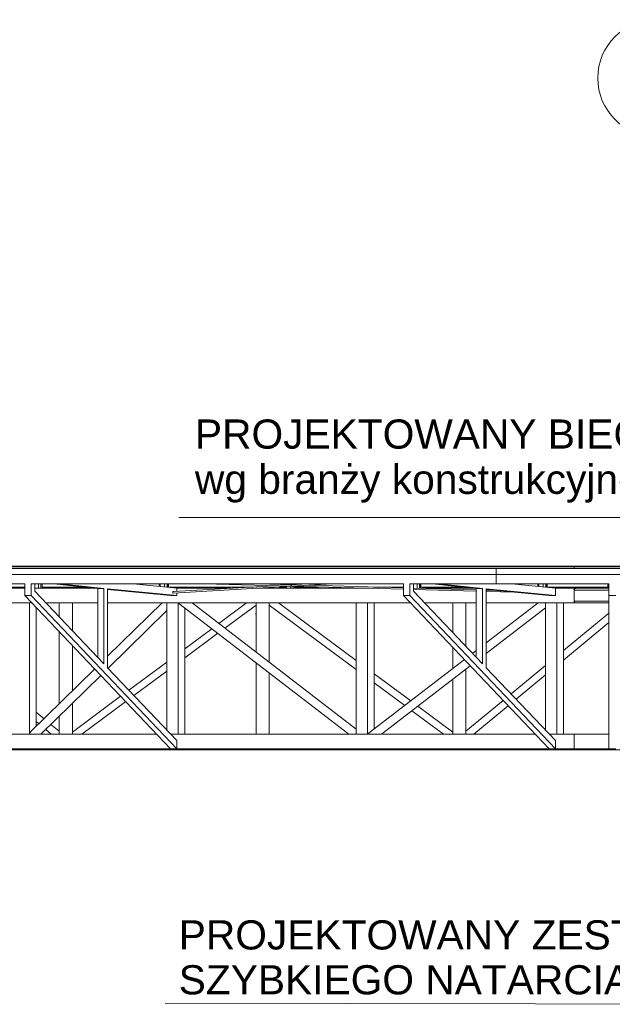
# Model space of a CAD drawing. Header units: centimetres. Extents: x -1103 to 10505, y -997 to 1780.
# Tile 39 of 102: x 8003 to 8410, y 683 to 1358. Entities that reach past the tile are written whole.
import ezdxf
from ezdxf.enums import TextEntityAlignment as Align

# ---------------------------------------------------------------- set-up
doc = ezdxf.new("R2010")
doc.units = ezdxf.units.CM
doc.header["$LTSCALE"] = 0.1
doc.header["$MEASUREMENT"] = 0
for name, color, linetype in [('2_lądowisko_IFC.ISTN', 7, 'Continuous'), ('2_stropy.K_IR', 7, 'Continuous'), ('3_lądowisko.K_IR', 7, 'Continuous'), ('3_opisy.K_IR', 7, 'Continuous'), ('4_osie.ISTN', 7, 'Continuous')]:
    doc.layers.add(name, color=color, linetype=linetype)
doc.styles.add('GENERATED_STYLE_1', font='txt')

# ---------------------------------------------------------------- blocks, each defined once
blk = doc.blocks.new('ElemPrzekroju_678_2', base_point=(10358.23, -421.51))
at = {"layer": '3_lądowisko.K_IR', "color": 7, "linetype": 'Continuous', "lineweight": 15}
for p, q in [((8239.73, 983.79), (8372.45, 983.79)), ((8372.45, 983.79), (8641.5, 983.79)), ((8641.5, 983.79), (8774.22, 983.79)), ((8774.22, 983.79), (9043.14, 983.79)), ((9043.14, 983.79), (9179.58, 983.79))]:
    blk.add_line(p, q, dxfattribs=at)
blk = doc.blocks.new('ElemPrzekroju_681_2', base_point=(10358.23, -421.51))
at = {"layer": '3_lądowisko.K_IR', "color": 7, "linetype": 'Continuous', "lineweight": 15}
for p, q in [((8366.09, 983.79), (8383.41, 983.79)), ((8383.41, 983.29), (8366.09, 983.29)), ((8383.41, 983.79), (9035.77, 983.79)), ((8383.41, 983.79), (8383.41, 983.29)), ((9035.77, 983.79), (9035.77, 983.29))]:
    blk.add_line(p, q, dxfattribs=at)
blk = doc.blocks.new('ElemPrzekroju_697_2', base_point=(10358.23, -421.51))
at = {"layer": '2_stropy.K_IR', "color": 7, "linetype": 'Continuous', "lineweight": 9}
for p, q in [((7292.1, 982.04), (7671.91, 982.04)), ((7292.1, 978.04), (7292.1, 982.04)), ((7671.91, 982.04), (8329.81, 982.04)), ((7671.91, 978.04), (7671.91, 982.04)), ((8329.81, 982.04), (8407.1, 982.04)), ((8329.81, 978.04), (8329.81, 982.04)), ((7292.1, 978.04), (7671.91, 978.04)), ((7671.91, 978.04), (8329.81, 978.04)), ((8329.81, 978.04), (8407.1, 978.04))]:
    blk.add_line(p, q, dxfattribs=at)
blk = doc.blocks.new('ElemPrzekroju_708_2', base_point=(10358.23, -421.51))
at = {"layer": '3_lądowisko.K_IR', "color": 7, "linetype": 'Continuous', "lineweight": 15}
for p, q in [((7808.33, 983.79), (7818.32, 983.79)), ((7818.32, 983.29), (7808.33, 983.29)), ((7818.32, 983.79), (8366.09, 983.79)), ((7818.32, 983.79), (7818.32, 983.29)), ((7818.32, 983.29), (8366.09, 983.29))]:
    blk.add_line(p, q, dxfattribs=at)
blk = doc.blocks.new('ElemPrzekroju_731_2', base_point=(10358.23, -421.51))
at = {"layer": '2_lądowisko_IFC.ISTN', "color": 252, "linetype": 'Continuous', "lineweight": 9}
for p, q in [((8329.81, 971.49), (8329.81, 978.04)), ((8006.45, 971.49), (7750.97, 971.49)), ((7895.8, 968.49), (8006.45, 968.49)), ((7956.76, 969.39), (8006.45, 969.39)), ((8006.45, 963.49), (8006.45, 971.49)), ((8266.27, 971.49), (8010.78, 971.49)), ((8010.78, 963.49), (8010.78, 971.49)), ((8013.28, 966.51), (8013.28, 971.49)), ((8013.28, 968.49), (8015.82, 968.49)), ((8013.28, 968.49), (8056.39, 968.49)), ((8013.28, 966.51), (8060.78, 916.64)), ((8015.82, 968.49), (8015.82, 971.49)), ((8015.82, 968.49), (8016.73, 968.49)), ((8016.73, 968.49), (8017.45, 968.49)), ((8017.45, 968.49), (8017.45, 971.49)), ((8017.45, 968.49), (8018.25, 968.49)), ((8018.25, 968.49), (8018.25, 971.49)), ((8018.25, 968.49), (8018.37, 968.49)), ((8018.37, 968.49), (8018.37, 971.49)), ((8018.37, 969.39), (8047.39, 969.39)), ((8026.39, 971.49), (8056.45, 968.48)), ((8030.72, 971.49), (8060.78, 968.48)), ((8056.45, 921.18), (8056.45, 968.48)), ((8060.78, 968.48), (8056.45, 968.48)), ((8060.78, 916.64), (8060.78, 968.48)), ((8063.28, 914.01), (8063.28, 968.23)), ((8063.28, 968.23), (8110.78, 963.48)), ((8063.28, 967.8), (8106.45, 963.48)), ((8080.78, 971.49), (8110.78, 968.49)), ((8098.74, 969.69), (8098.74, 971.49)), ((8099.3, 969.64), (8099.3, 971.49)), ((8102.42, 969.32), (8102.42, 971.49)), ((8104.06, 969.16), (8104.06, 971.49)), ((8104.86, 969.08), (8104.86, 971.49)), ((8104.98, 969.07), (8104.98, 971.49)), ((8104.98, 969.39), (8163.32, 969.39)), ((8107.99, 965.77), (8108.08, 966.11)), ((8108.06, 965.4), (8107.99, 965.77)), ((8108.29, 966.24), (8108.08, 966.11)), ((8108.27, 965.24), (8189.5, 969.89)), ((8108.29, 966.24), (8177.62, 970.21)), ((8110.78, 966.38), (8110.78, 968.49)), ((8110.78, 968.49), (8147.6, 968.49)), ((8189.5, 969.89), (8129.61, 971.49)), ((8165.02, 968.49), (8242.01, 968.49)), ((8189.52, 970.89), (8167.04, 971.49)), ((8180.73, 969.39), (8185.35, 969.39)), ((8185.35, 971), (8185.35, 971.49)), ((8185.35, 968.49), (8185.35, 969.65)), ((8185.35, 968.49), (8185.91, 968.49)), ((8185.91, 970.98), (8185.91, 971.49)), ((8185.91, 968.49), (8185.91, 969.68)), ((8185.91, 968.49), (8189.02, 968.49)), ((8189.02, 970.9), (8189.02, 971.49)), ((8189.02, 968.49), (8189.02, 969.86)), ((8189.02, 968.49), (8189.93, 968.49)), ((8189.31, 970.76), (8189.21, 970.42)), ((8189.21, 970.42), (8189.29, 970.06)), ((8189.29, 970.06), (8189.5, 969.89)), ((8189.52, 970.89), (8189.31, 970.76)), ((8189.5, 969.89), (8217.41, 971.49)), ((8266.27, 967.84), (8189.5, 969.89)), ((8189.52, 970.89), (8200, 971.49)), ((8189.93, 968.49), (8190.66, 968.49)), ((8190.66, 970.95), (8190.66, 971.49)), ((8190.66, 968.49), (8190.66, 969.86)), ((8190.66, 968.49), (8191.46, 968.49)), ((8191.46, 971), (8191.46, 971.49)), ((8191.46, 968.49), (8191.46, 969.84)), ((8191.46, 968.49), (8191.58, 968.49)), ((8191.58, 971.01), (8191.58, 971.49)), ((8191.58, 968.49), (8191.58, 969.83)), ((8191.58, 969.39), (8208.29, 969.39)), ((8266.27, 968.84), (8201.4, 970.57)), ((8245.73, 969.39), (8266.27, 969.39)), ((8266.27, 963.49), (8266.27, 971.49)), ((8329.81, 971.49), (8270.6, 971.49)), ((8270.6, 963.49), (8270.6, 971.49)), ((8273.1, 966.51), (8273.1, 971.49)), ((8316.26, 967.5), (8273.1, 968.66)), ((8316.26, 966.51), (8273.1, 967.66)), ((8273.1, 966.51), (8320.59, 916.64)), ((8275.63, 968.59), (8275.63, 971.49)), ((8277.27, 968.55), (8277.27, 971.49)), ((8278.07, 968.52), (8278.07, 971.49)), ((8278.19, 968.52), (8278.19, 971.49)), ((8278.19, 969.39), (8307.21, 969.39)), ((8279.45, 968.49), (8316.2, 968.49)), ((8286.2, 971.49), (8316.26, 968.48)), ((8290.53, 971.49), (8320.59, 968.48)), ((8320.59, 968.48), (8316.26, 968.48)), ((8316.26, 921.18), (8316.26, 968.48)), ((8320.59, 916.64), (8320.59, 968.48)), ((8323.09, 968.23), (8370.59, 963.48)), ((8323.09, 914.01), (8323.09, 968.23)), ((8323.09, 967.8), (8366.26, 963.48)), ((8329.59, 967.15), (8323.09, 967.32)), ((8343.22, 965.79), (8323.09, 966.32)), ((8407.1, 971.49), (8329.81, 971.49)), ((8340.59, 971.49), (8370.59, 968.49)), ((8358.56, 969.69), (8358.56, 971.49)), ((8359.11, 969.64), (8359.11, 971.49)), ((8362.23, 969.32), (8362.23, 971.49)), ((8363.87, 969.16), (8363.87, 971.49)), ((8364.67, 969.08), (8364.67, 971.49)), ((8364.79, 969.07), (8364.79, 971.49)), ((8364.79, 969.39), (8406.61, 969.39)), ((8370.59, 963.48), (8370.59, 968.49)), ((8370.59, 968.49), (8383.4, 968.49)), ((8383.4, 968.49), (8385.32, 968.49)), ((8383.4, 967.29), (8383.4, 968.49)), ((8383.96, 968.14), (8383.4, 967.29)), ((8383.4, 967.29), (8383.4, 959.69)), ((8383.4, 967.29), (8407.1, 967.29)), ((8385.32, 968.49), (8383.96, 968.14)), ((8385.32, 968.49), (8407.1, 968.49)), ((8406.61, 968.49), (8406.61, 971.49)), ((8406.61, 968.49), (8406.96, 968.49)), ((8406.96, 968.49), (8407.1, 968.49)), ((8407.1, 963.49), (8407.1, 971.49)), ((8006.45, 963.49), (8106.45, 858.49)), ((8010.78, 963.49), (8006.45, 963.49)), ((8010.78, 963.49), (8110.78, 858.49)), ((8106.45, 963.48), (8110.78, 963.48)), ((8108.27, 965.24), (8108.06, 965.4)), ((8110.78, 963.48), (8110.78, 965.38)), ((8266.27, 963.49), (8366.26, 858.49)), ((8270.6, 963.49), (8266.27, 963.49)), ((8270.6, 963.49), (8370.59, 858.49)), ((8366.26, 963.48), (8370.59, 963.48)), ((8383.4, 959.69), (8407.1, 959.69)), ((8383.4, 959.69), (8383.96, 958.84)), ((8383.4, 958.49), (8383.4, 959.69)), ((8407.1, 963.49), (8407.1, 858.49)), ((8412.1, 963.49), (8407.1, 963.49)), ((7895.8, 958.49), (8011.21, 958.49)), ((8009.7, 958.49), (8009.7, 868.49)), ((8014.2, 955.35), (8014.2, 873.77)), ((8020.92, 958.49), (8056.45, 958.49)), ((8030.1, 948.86), (8030.1, 958.49)), ((8039.1, 939.4), (8039.1, 958.49)), ((8063.28, 921.88), (8100.63, 958.49)), ((8063.28, 958.49), (8271.03, 958.49)), ((8063.6, 913.67), (8103.93, 953.2)), ((8103.93, 958.49), (8103.93, 871.33)), ((8111.72, 958.49), (8111.72, 868.49)), ((8112.09, 958.37), (8112.06, 958.49)), ((8112.22, 958.17), (8112.09, 958.37)), ((8228.72, 868.49), (8112.22, 958.17)), ((8116.22, 955.08), (8116.22, 868.49)), ((8121.36, 958.49), (8121.31, 958.49)), ((8233.84, 871.91), (8121.36, 958.49)), ((8139.65, 944.41), (8158.65, 958.49)), ((8143.77, 941.24), (8165.1, 957.04)), ((8165.1, 924.82), (8165.1, 958.49)), ((8174.1, 917.89), (8174.1, 958.49)), ((8233.84, 912.79), (8174.1, 957.04)), ((8233.84, 919.01), (8180.55, 958.49)), ((8233.84, 958.49), (8233.84, 868.49)), ((8241.63, 958.49), (8241.63, 868.49)), ((8246.13, 958.49), (8246.13, 871.9)), ((8280.74, 958.49), (8316.26, 958.49)), ((8300.1, 938.16), (8300.1, 958.49)), ((8309.1, 928.71), (8309.1, 958.49)), ((8323.09, 931.14), (8358.61, 958.49)), ((8323.09, 958.49), (8383.4, 958.49)), ((8323.09, 923.78), (8363.74, 955.08)), ((8358.76, 958.49), (8358.61, 958.49)), ((8359.07, 958.49), (8358.76, 958.49)), ((8359.52, 958.49), (8359.07, 958.49)), ((8363.27, 958.49), (8359.52, 958.49)), ((8359.72, 958.49), (8363.27, 958.49)), ((8363.74, 958.49), (8363.27, 958.49)), ((8363.74, 958.49), (8363.74, 871.33)), ((8371.54, 958.49), (8371.54, 868.49)), ((8376.04, 958.49), (8376.04, 868.49)), ((8385.32, 958.49), (8383.4, 958.49)), ((8383.96, 958.84), (8385.32, 958.49)), ((8385.32, 958.49), (8407.1, 958.49)), ((8030.05, 951.29), (8030.1, 951.29)), ((8030.05, 950.49), (8030.05, 951.29)), ((8030.1, 950.49), (8030.05, 950.49)), ((8039.1, 951.29), (8039.15, 951.29)), ((8039.15, 950.49), (8039.1, 950.49)), ((8039.15, 951.29), (8039.15, 950.49)), ((8165.05, 950.49), (8165.05, 951.29)), ((8165.05, 951.29), (8165.1, 951.29)), ((8165.1, 950.49), (8165.05, 950.49)), ((8174.1, 951.29), (8174.15, 951.29)), ((8174.15, 950.49), (8174.1, 950.49)), ((8174.15, 951.29), (8174.15, 950.49)), ((8300.05, 950.49), (8300.05, 951.29)), ((8300.05, 951.29), (8300.1, 951.29)), ((8300.1, 950.49), (8300.05, 950.49)), ((8309.1, 951.29), (8309.15, 951.29)), ((8309.15, 950.49), (8309.1, 950.49)), ((8309.15, 951.29), (8309.15, 950.49)), ((8376.04, 925.82), (8407.1, 951.51)), ((8030.1, 889.35), (8030.1, 938.66)), ((8116.22, 927.06), (8134.77, 940.8)), ((8376.04, 919.33), (8407.1, 945.02)), ((8116.22, 920.84), (8138.89, 937.63)), ((8039.1, 898.17), (8039.1, 929.21)), ((8300.1, 913.44), (8300.1, 927.96)), ((8313.68, 923.9), (8316.26, 925.89)), ((8242.13, 868.82), (8308.08, 919.58)), ((8010.2, 869.85), (8054.38, 913.16)), ((8063.28, 914.01), (8110.78, 864.13)), ((8077.89, 898.67), (8103.93, 917.96)), ((8081.37, 895.02), (8103.93, 911.73)), ((8165.1, 868.49), (8165.1, 917.46)), ((8251.26, 868.49), (8312.12, 915.34)), ((8309.1, 868.83), (8309.1, 913.01)), ((8323.09, 914.01), (8370.59, 864.13)), ((8340.13, 896.12), (8363.74, 915.65)), ((8017.51, 868.49), (8058.58, 908.75)), ((8174.1, 868.49), (8174.1, 910.54)), ((8271.29, 891.27), (8246.13, 909.91)), ((8300.1, 868.49), (8300.1, 906.08)), ((8343.59, 892.49), (8363.74, 909.17)), ((8267.17, 888.1), (8246.13, 903.68)), ((8039.1, 869.93), (8072.2, 894.45)), ((8309.1, 870.45), (8334.7, 891.63)), ((8039.1, 868.49), (8039.1, 889.65)), ((8045.55, 868.49), (8075.67, 890.8)), ((8300.1, 869.93), (8276.16, 887.66)), ((8314.56, 868.49), (8338.16, 888)), ((8019.64, 879.1), (8014.2, 883.6)), ((8030.1, 868.83), (8030.1, 880.83)), ((8293.65, 868.49), (8272.05, 884.49)), ((8016.05, 875.58), (8014.2, 877.11)), ((8024.63, 868.49), (8020.77, 871.68)), ((8030.1, 870.45), (8024.36, 875.2)), ((8096.93, 868.49), (7895.8, 868.49)), ((8009.95, 868.88), (8009.99, 869.28)), ((8009.95, 868.49), (8009.95, 868.88)), ((8009.99, 869.28), (8010.07, 869.62)), ((8010.2, 869.85), (8010.07, 869.62)), ((8356.74, 868.49), (8106.64, 868.49)), ((8228.72, 868.49), (8228.86, 868.49)), ((8228.86, 868.49), (8229.18, 868.49)), ((8229.18, 868.49), (8229.63, 868.49)), ((8229.63, 868.49), (8233.37, 868.49)), ((8233.37, 868.49), (8229.83, 868.49)), ((8233.37, 868.49), (8233.84, 868.49)), ((8241.96, 868.49), (8242, 868.61)), ((8242.13, 868.82), (8242, 868.61)), ((8251.2, 868.49), (8251.26, 868.49)), ((8383.4, 868.49), (8366.45, 868.49)), ((8383.4, 868.49), (8407.1, 868.49)), ((8383.4, 868.49), (8383.4, 858.49)), ((8106.45, 858.49), (7895.8, 858.49)), ((8169.6, 857.69), (7908.49, 857.69)), ((8110.78, 858.49), (8106.45, 858.49)), ((8110.78, 858.49), (8110.78, 864.13)), ((8366.26, 858.49), (8110.78, 858.49)), ((8169.6, 858.49), (8169.6, 857.92)), ((8169.6, 857.92), (8169.6, 857.69)), ((8430.71, 857.69), (8169.6, 857.69)), ((8370.59, 858.49), (8366.26, 858.49)), ((8370.59, 858.49), (8370.59, 864.13)), ((8383.4, 858.49), (8370.59, 858.49)), ((8383.4, 858.49), (8407.1, 858.49)), ((8412.1, 858.49), (8407.1, 858.49))]:
    blk.add_line(p, q, dxfattribs=at)
blk = doc.blocks.new('ElemPrzekroju_1027_2', base_point=(10358.23, -421.51))
at = {"layer": '2_stropy.K_IR', "color": 7, "linetype": 'Continuous', "lineweight": 9}
for p, q in [((8407.1, 982.04), (8640.86, 982.04)), ((8640.86, 982.04), (8790.86, 982.04)), ((8640.86, 978.04), (8640.86, 982.04)), ((8790.86, 978.04), (8790.86, 982.04)), ((8407.1, 978.04), (8640.86, 978.04)), ((8640.86, 978.04), (8790.86, 978.04))]:
    blk.add_line(p, q, dxfattribs=at)
blk = doc.blocks.new('ElemPrzekroju_1029_2', base_point=(10358.23, -421.51))
at = {"layer": '2_stropy.K_IR', "color": 7, "linetype": 'Continuous', "lineweight": 9}
for p, q in [((8383.41, 983.29), (8815.31, 983.29)), ((8383.41, 982.04), (8383.41, 983.29))]:
    blk.add_line(p, q, dxfattribs=at)
blk = doc.blocks.new('Standardowy znacznik osi[9]_2', base_point=(8439.6, 1278.49))
at = {"layer": '4_osie.ISTN', "color": 252, "linetype": 'Continuous', "lineweight": 0}
blk.add_circle((8439.6, 1318.49), 40, dxfattribs=at)
at = {"layer": '4_osie.ISTN', "color": 252, "lineweight": 0, "style": 'GENERATED_STYLE_1'}
blk.add_attdef('AC_MarkerText_1', text='', height=35, rotation=360, dxfattribs=at).set_placement((8439.6, 1320.19), align=Align.MIDDLE_CENTER)
blk = doc.blocks.new('Polilinia_8_2', base_point=(8102.8, 683.91))
at = {"layer": '3_opisy.K_IR', "linetype": 'Continuous', "lineweight": 0, "true_color": 0x000000}
blk.add_hatch(color=18, dxfattribs=at).paths.add_polyline_path([(8743.5, 937.13), (8718.24, 922.93), (8728.73, 912.2)])
at = {"layer": '3_opisy.K_IR', "color": 7, "linetype": 'Continuous', "lineweight": 15}
for p, q in [((8743.5, 937.13), (8718.24, 922.93)), ((8743.5, 937.13), (8728.73, 912.2)), ((8728.73, 912.2), (8718.24, 922.93))]:
    blk.add_line(p, q, dxfattribs=at)
at = {"layer": '3_opisy.K_IR', "color": 7, "linetype": 'Continuous', "lineweight": 15, "flags": 128}
blk.add_lwpolyline([(8102.8, 683.91), (8483.76, 683.2), (8723.48, 917.56)], dxfattribs=at)
blk = doc.blocks.new('Polilinia_9_2', base_point=(8112.06, 1017.15))
at = {"layer": '3_opisy.K_IR', "linetype": 'Continuous', "lineweight": 0, "true_color": 0x000000}
blk.add_hatch(color=18, dxfattribs=at).paths.add_polyline_path([(8888.45, 951.29), (8862.45, 964.09), (8859.53, 949.38)])
at = {"layer": '3_opisy.K_IR', "color": 7, "linetype": 'Continuous', "lineweight": 15}
for p, q in [((8859.53, 949.38), (8862.45, 964.09)), ((8888.45, 951.29), (8862.45, 964.09)), ((8888.45, 951.29), (8859.53, 949.38))]:
    blk.add_line(p, q, dxfattribs=at)
at = {"layer": '3_opisy.K_IR', "color": 7, "linetype": 'Continuous', "lineweight": 15, "flags": 128}
blk.add_lwpolyline([(8112.06, 1017.15), (8556.45, 1017.15), (8860.99, 956.73)], dxfattribs=at)

msp = doc.modelspace()

# ---------------------------------------------------------------- block references
at = {"layer": '2_lądowisko_IFC.ISTN', "lineweight": 0}
msp.add_blockref('ElemPrzekroju_731_2', (10358.23, -421.51), dxfattribs=at)
at = {"layer": '2_stropy.K_IR', "lineweight": 0}
for name in ['ElemPrzekroju_697_2', 'ElemPrzekroju_1029_2', 'ElemPrzekroju_1027_2']:
    msp.add_blockref(name, (10358.23, -421.51), dxfattribs=at)
at = {"layer": '3_lądowisko.K_IR', "lineweight": 0}
for name in ['ElemPrzekroju_708_2', 'ElemPrzekroju_678_2', 'ElemPrzekroju_681_2']:
    msp.add_blockref(name, (10358.23, -421.51), dxfattribs=at)
at = {"layer": '3_opisy.K_IR', "color": 7, "linetype": 'Continuous', "lineweight": 15}
for name, p in [('Polilinia_9_2', (8112.06, 1017.15)), ('Polilinia_8_2', (8102.8, 683.91))]:
    msp.add_blockref(name, p, dxfattribs=at)
at = {"layer": '4_osie.ISTN', "color": 252, "linetype": 'Continuous', "lineweight": 0}
msp.add_blockref('Standardowy znacznik osi[9]_2', (8439.6, 1278.49), dxfattribs=at)

# ---------------------------------------------------------------- texts
at = {"layer": '3_opisy.K_IR', "color": 7, "linetype": 'Continuous', "lineweight": 0, "insert": (8123.19, 1027.24), "char_height": 20, "attachment_point": 7, "line_spacing_factor": 0.930574, "style": 'GENERATED_STYLE_1'}
msp.add_mtext('\\A1;{\\pql;\\fArial|b0|i0|c238|p38;PROJEKTOWAN\\fArial|b0|i0|c238|p38;Y\\fArial|b0|i0|c238|p38; \\fArial|b0|i0|c238|p38;BIEG\\fArial|b0|i0|c238|p38; STALOW\\fArial|b0|i0|c238|p38;Y\\fArial|b0|i0|c238|p38; \\P\\pql;\\fArial|b0|i0|c238|p38;wg branży konstrukcyjnej }', dxfattribs=at)
at = {"layer": '3_opisy.K_IR', "color": 7, "linetype": 'Continuous', "lineweight": 0, "insert": (8112.06, 689.72), "char_height": 20, "width": 371.6997, "attachment_point": 7, "line_spacing_factor": 0.923713, "style": 'GENERATED_STYLE_1'}
msp.add_mtext('\\A1;{\\pql;\\fArial|b0|i0|c238|p38;PROJEKTOWAN\\fArial|b0|i0|c238|p38;Y ZESTAW SZYBKIEGO NATARCIA}', dxfattribs=at)

doc.saveas('drawing.dxf')
